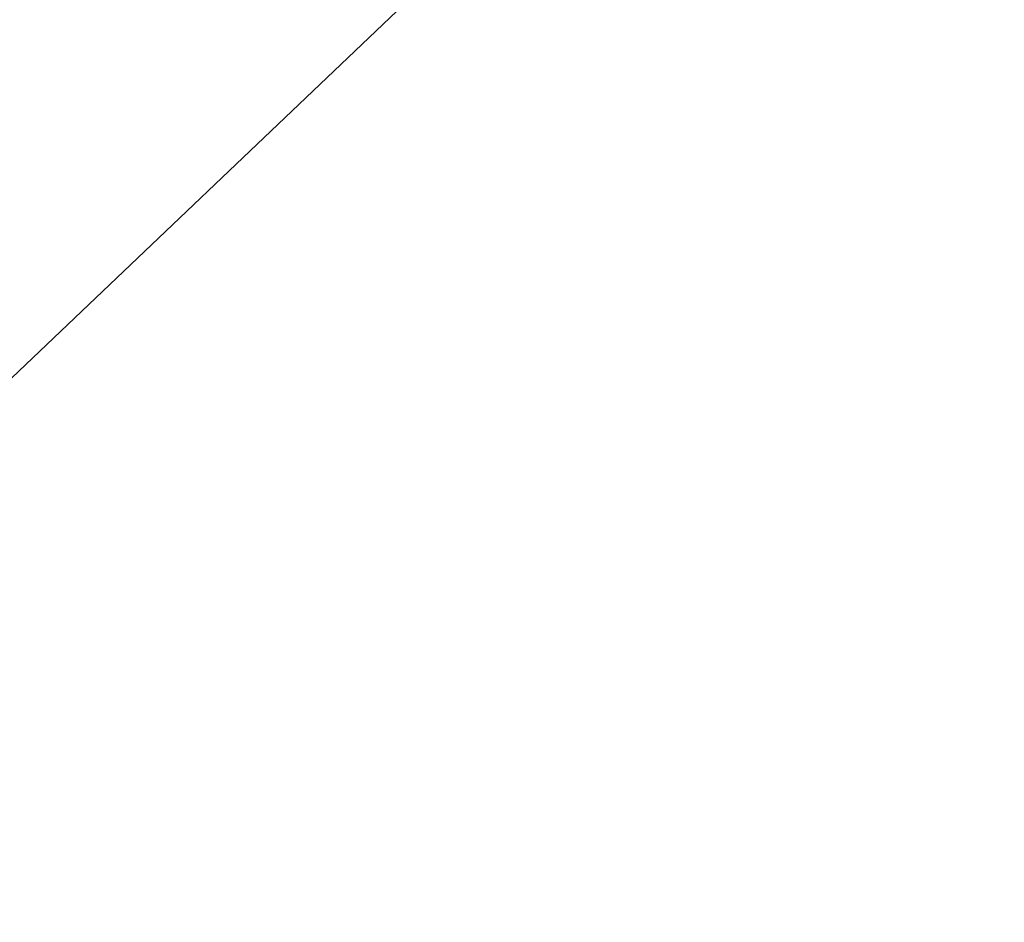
# Model space of a CAD drawing. Extents: x 0.3 to 31.7, y -15.7 to 15.7.
# Tile 51 of 80: x 5.12059 to 5.12773, y -10.89931 to -10.89277. Entities that reach past the tile are written whole.
import ezdxf

# ---------------------------------------------------------------- set-up
doc = ezdxf.new("R2010")
doc.units = 0
doc.header["$MEASUREMENT"] = 0
doc.layers.get('0').update_dxf_attribs({"linetype": 'CONTINUOUS'})

# ---------------------------------------------------------------- blocks, each defined once
blk = doc.blocks.new('LUXORA_ZWIS_DU_Y_STL')
at = {"color": 0}
blk.add_line((5.1535929, -10.8638805, 0.686782), (5.0864969, -10.9277836, 0.686782), dxfattribs=at)
blk.add_line((5.1535929, -10.8638805, 0.686782), (5.0864969, -10.9277836, 0.686782), dxfattribs=at)
mesh = blk.add_polyface(dxfattribs=at)
corners = [(4.0034974, -9.5699623, 4.2274833), (5.1956892, -10.8991968, 4.1881132), (5.1956892, -10.8991968, 4.2274833), (4.0034974, -9.5699623, 4.1881132)]
mesh.append_faces([[corners[k] for k in face] for face in [(0, 1, 2), (1, 0, 3)]], dxfattribs={"vtx0": -1, "color": 0})
mesh = blk.add_polyface(dxfattribs=at)
corners = [(5.1274728, -10.8364556, 0.7172396), (5.0369999, -10.9136074, 0.7144008), (5.1190684, -10.8276307, 0.7100825)]
mesh.append_faces([[corners[k] for k in face] for face in [(0, 1, 2)]], dxfattribs={"color": 0})
mesh = blk.add_polyface(dxfattribs=at)
corners = [(5.1246901, -10.8335336, 0.6621696), (5.0632032, -10.8920949, 0.6621696), (5.069821, -10.8951382, 0.6599656)]
mesh.append_faces([[corners[k] for k in face] for face in [(0, 1, 2)]], dxfattribs={"color": 0})
mesh = blk.add_polyface(dxfattribs=at)
corners = [(5.1342545, -10.8435755, 0.6594456), (5.1246901, -10.8335336, 0.6621696), (5.069821, -10.8951382, 0.6599656)]
mesh.append_faces([[corners[k] for k in face] for face in [(0, 1, 2)]], dxfattribs={"color": 0})
mesh = blk.add_polyface(dxfattribs=at)
corners = [(5.1274728, -10.8364556, 0.7172396), (5.0410882, -10.9187293, 0.7172396), (5.0369999, -10.9136074, 0.7144008)]
mesh.append_faces([[corners[k] for k in face] for face in [(0, 1, 2)]], dxfattribs={"color": 0})
mesh = blk.add_polyface(dxfattribs=at)
corners = [(5.1274728, -10.8364556, 0.7172396), (5.0463417, -10.9234163, 0.7184334), (5.0410882, -10.9187293, 0.7172396)]
mesh.append_faces([[corners[k] for k in face] for face in [(0, 1, 2)]], dxfattribs={"color": 0})
mesh = blk.add_polyface(dxfattribs=at)
corners = [(5.1342545, -10.8435755, 0.6594456), (5.069821, -10.8951382, 0.6599656), (5.0759341, -10.8991199, 0.6594456)]
mesh.append_faces([[corners[k] for k in face] for face in [(0, 1, 2)]], dxfattribs={"color": 0})
mesh = blk.add_polyface(dxfattribs=at)
corners = [(5.143596, -10.8533844, 0.6634781), (5.1342545, -10.8435755, 0.6594456), (5.0759341, -10.8991199, 0.6594456)]
mesh.append_faces([[corners[k] for k in face] for face in [(0, 1, 2)]], dxfattribs={"color": 0})

msp = doc.modelspace()

# ---------------------------------------------------------------- block references
at = {"color": 0}
msp.add_blockref('LUXORA_ZWIS_DU_Y_STL', (0, 0), dxfattribs=at)

doc.saveas('drawing.dxf')
